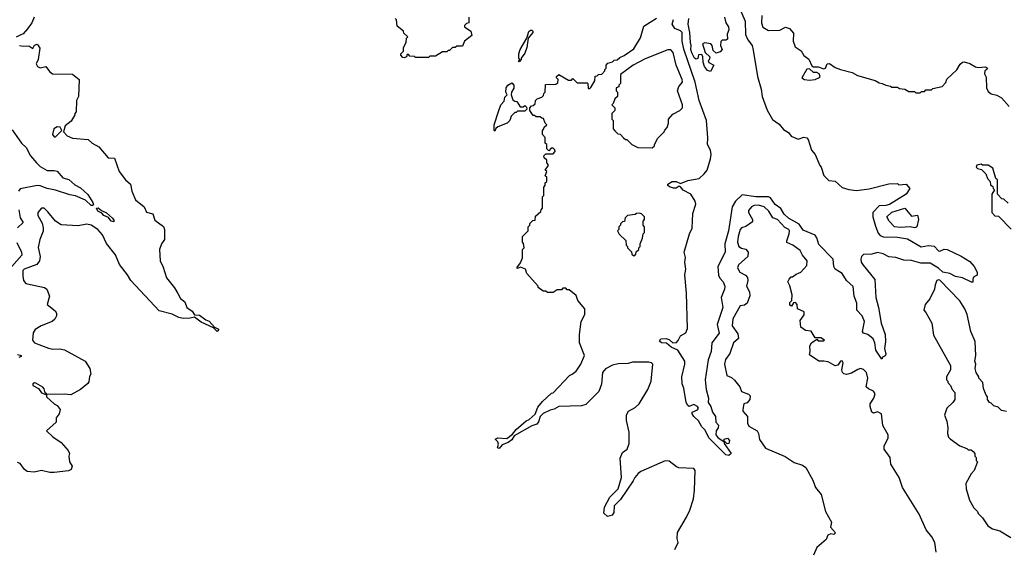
# Model space of a CAD drawing. Extents: x 2348354 to 2479840, y 460476 to 613653.
# Tile 256 of 256: x 2427221 to 2434169, y 592468 to 596206. Entities that reach past the tile are written whole.
import ezdxf

# ---------------------------------------------------------------- set-up
doc = ezdxf.new("R2010")
doc.units = 0

msp = doc.modelspace()

# ---------------------------------------------------------------- linework, layer by layer
at = {"layer": '0CON05XD'}
for points in [[(2432292.5, 596305), (2432341.4, 596195), (2432342.1, 596102.1), (2432358.6, 596065), (2432389.2, 596025), (2432397.7, 595992.3), (2432427.5, 595805), (2432452.5, 595715), (2432459.2, 595665), (2432495, 595567.5), (2432532.1, 595502.1), (2432579.7, 595469.7), (2432610.5, 595430.5), (2432645, 595410), (2432665, 595383.8), (2432715, 595362.5), (2432755, 595376.7), (2432775, 595372.5), (2432785, 595360), (2432808.8, 595285), (2432833.6, 595253.6), (2432866.4, 595176.4), (2432876.7, 595165), (2432895, 595107.5), (2432931.7, 595071.7), (2432975, 595066.7), (2433025, 595021.2), (2433073, 595007), (2433125, 595001.2), (2433215, 595013.3), (2433355, 595047.5), (2433415, 595050), (2433425, 595040), (2433476.4, 595046.4), (2433502.5, 595015), (2433475.6, 594975), (2433358.1, 594901.9), (2433333.8, 594893.8), (2433285, 594892), (2433241.9, 594845), (2433242.1, 594815), (2433259.7, 594749.7), (2433279.2, 594699.2), (2433292.2, 594682.2), (2433315, 594673.4), (2433415, 594671.2), (2433485, 594660), (2433583.3, 594603.3), (2433635, 594611.5), (2433675, 594607.8), (2433704.3, 594574.3), (2433715, 594571.2), (2433745, 594587.1), (2433766.7, 594585), (2433865, 594536.9), (2433925, 594500), (2433956.7, 594465), (2433976.7, 594425), (2433977, 594403), (2433955, 594390), (2433947.5, 594375), (2433947, 594353), (2433936.7, 594353.3), (2433873.5, 594383.5), (2433825, 594393.6), (2433785.4, 594415.4), (2433735.7, 594425), (2433705, 594452.7), (2433645, 594488), (2433578.7, 594488.7), (2433515, 594506.7), (2433459.4, 594509.4), (2433402.7, 594527.3), (2433355, 594531.6), (2433315, 594553.4), (2433275, 594563.3), (2433235, 594551.2), (2433175, 594549.7), (2433162.2, 594535), (2433157.1, 594515), (2433160, 594495), (2433172.7, 594472.7), (2433255, 594372.5), (2433261.8, 594245), (2433281.2, 594175), (2433299.4, 594065), (2433328.8, 593985), (2433330.6, 593935), (2433324.1, 593885.9), (2433333.3, 593845), (2433327.7, 593832.3), (2433310, 593825), (2433305, 593810), (2433263, 593873), (2433255.5, 593925.5), (2433244.5, 593954.5), (2433205, 593982.9), (2433175, 593994.2), (2433168.6, 594005), (2433181.4, 594075), (2433166.1, 594116.1), (2433127.5, 594155), (2433127.8, 594205), (2433110, 594255), (2433102.1, 594322.1), (2433054.5, 594365), (2433025.6, 594415), (2433006, 594426), (2432974.4, 594444.4), (2432965.7, 594465), (2432962, 594515), (2432859.5, 594619.5), (2432846.4, 594666.4), (2432834.3, 594684.3), (2432750.6, 594720.6), (2432721.7, 594761.7), (2432645.6, 594805.6), (2432614.5, 594834.5), (2432592.5, 594872.5), (2432552.1, 594902.1), (2432519.9, 594949.9), (2432505, 594955.4), (2432415, 594956.4), (2432319.3, 594970.7), (2432271.3, 594925), (2432247.7, 594885), (2432221.8, 594715), (2432196.2, 594625), (2432198.1, 594565), (2432148.5, 594465), (2432152, 594402), (2432161.2, 594381.2), (2432185.7, 594355), (2432195.8, 594325), (2432195.6, 594304.4), (2432172.2, 594245), (2432183.1, 594175), (2432141.8, 594055), (2432156.6, 593993.4), (2432104.4, 593925), (2432101.1, 593865), (2432080, 593805), (2432058.1, 593665), (2432065.7, 593595.7), (2432082, 593535), (2432079.2, 593505), (2432098, 593475), (2432110, 593435), (2432131.5, 593405), (2432134, 593365), (2432153.1, 593345), (2432150.8, 593325), (2432135.9, 593304.1), (2432134, 593275), (2432147.3, 593257.3), (2432185, 593230), (2432190, 593230), (2432193.3, 593245), (2432215, 593253.3), (2432228.8, 593235), (2432226.1, 593213.9), (2432212.5, 593212.5), (2432195, 593230), (2432190, 593230), (2432192.5, 593215), (2432242.5, 593145), (2432225, 593128.8), (2432204, 593135), (2432084.2, 593255), (2432058.3, 593308.3), (2432035, 593331.2), (2432012, 593375), (2431978.8, 593405), (2431966.7, 593425), (2431967.5, 593435), (2432005, 593453.3), (2432011.2, 593465), (2432005, 593476.7), (2431979.3, 593489.3), (2431945, 593476.7), (2431935, 593482.5), (2431924.5, 593504.5), (2431907.5, 593605), (2431896, 593635), (2431894.3, 593685.7), (2431915.8, 593775), (2431915.6, 593795.6), (2431864.5, 593874.5), (2431818.8, 593895), (2431785, 593923.8), (2431750, 593925), (2431736.4, 593936.4), (2431745, 593953.8), (2431785, 593955.8), (2431807.3, 593947.3), (2431830, 593925), (2431855, 593927.5), (2431868.8, 593941.2), (2431884.3, 593975.7), (2431922.5, 593995), (2431934.1, 594025.9), (2431926, 594275), (2431914.4, 594405), (2431922.8, 594445), (2431913.8, 594495), (2431918.3, 594528.3), (2431910, 594565), (2431947.8, 594695), (2431965.7, 594735), (2431972, 594838), (2431991.9, 594905), (2431987.1, 594925), (2431956.7, 594975), (2431903.6, 595003.6), (2431885, 595027.5), (2431875, 595030), (2431853.9, 595016.1), (2431835, 595017.2), (2431805.4, 595025.4), (2431795.7, 595035), (2431795.7, 595045), (2431825, 595064.5), (2431853.1, 595063.1), (2431885, 595050), (2431935, 595072), (2432015, 595085.8), (2432052.1, 595117.9), (2432072, 595145), (2432096.5, 595225), (2432099.6, 595255), (2432095.5, 595285), (2432075.6, 595325), (2432077.5, 595372.5), (2432066.7, 595495), (2432016.4, 595635), (2431987.5, 595765), (2431907.1, 595997.1), (2431896.9, 596055), (2431895, 596116), (2431885, 596128.5), (2431843.3, 596143.2), (2431826.1, 596175), (2431835, 596206.7)], [(2427324, 596225), (2427306, 596185), (2427277.3, 596142.7), (2427245, 596107.5), (2427225, 596096.7)], [(2430390, 596225), (2430390, 596185), (2430375, 596180), (2430360, 596165), (2430360, 596155), (2430404.2, 596124.2), (2430412.5, 596095), (2430360, 596055), (2430345, 596020), (2430305, 596020), (2430295, 596010), (2430275, 596010), (2430255, 595990), (2430245, 595990), (2430235, 595980), (2430205, 595980), (2430155, 595950), (2430115, 595950), (2430105, 595940), (2430015, 595940), (2430007, 595947), (2429975, 595950), (2429965, 595960), (2429955, 595960), (2429950, 595945), (2429935, 595936.7), (2429925, 595938.8), (2429910, 595955), (2429910, 595965), (2429930, 595985), (2429930.7, 596009.3), (2429947.5, 596045), (2429950, 596075), (2429960, 596085), (2429931.7, 596111.7), (2429930, 596125), (2429885, 596160), (2429880, 596205), (2429870, 596215)], [(2432195.7, 596225), (2432203.3, 596185), (2432223.8, 596155), (2432224, 596135), (2432213.3, 596105), (2432215, 596070), (2432205, 596062.5), (2432178.3, 596061.7), (2432168.3, 596051.7), (2432167.5, 596025), (2432177.5, 595995), (2432165, 595980), (2432135, 595970), (2432115, 595990), (2432107.5, 596025), (2432097, 596037), (2432055, 596042.5), (2432040, 596035), (2432057.5, 595975), (2432090, 595945), (2432087, 595923), (2432080, 595915), (2432083, 595903), (2432120, 595885), (2432095, 595840)], [(2432458.8, 596235), (2432456.7, 596185), (2432465, 596152.5), (2432505, 596130), (2432585, 596133.3), (2432625, 596152.5), (2432653, 596143), (2432681.7, 596111.7), (2432680, 596055), (2432693.9, 596013.9), (2432735, 595987.5), (2432754.3, 595954.3), (2432788.6, 595928.6), (2432810, 595880), (2432823, 595873), (2432855, 595872.5), (2432895, 595860), (2432907.5, 595865), (2432920, 595895), (2432935, 595897.5), (2432975, 595870), (2433013.6, 595853.6), (2433095, 595832.5), (2433133, 595813), (2433257, 595777), (2433285, 595760), (2433307, 595757), (2433333, 595743), (2433367, 595737), (2433375, 595730), (2433415, 595730), (2433428.3, 595721.7), (2433467, 595717), (2433495, 595700), (2433535, 595700), (2433545, 595690), (2433575, 595690), (2433585, 595700), (2433605, 595700), (2433615, 595710), (2433655, 595710), (2433665, 595720), (2433730, 595735), (2433757, 595763), (2433763.6, 595786.4), (2433835, 595852.5), (2433856.9, 595893.1), (2433875, 595906.7), (2433885, 595908.8), (2433925, 595896), (2433965, 595873.3), (2433985, 595868.8), (2434035, 595873.3), (2434050, 595865), (2434046.4, 595853.6), (2434032.5, 595845), (2434030, 595825), (2434041.7, 595801.7), (2434042.5, 595725), (2434055, 595700), (2434075, 595682.5), (2434115, 595672.5), (2434150, 595655), (2434203.6, 595593.6)], [(2431120, 593705), (2431148.8, 593725), (2431180, 593775), (2431206.7, 593835), (2431172.5, 593925), (2431172.5, 593985), (2431182.5, 594075), (2431210, 594125), (2431210, 594165), (2431160, 594225), (2431148.3, 594258.3), (2431098.3, 594298.3), (2431085, 594300), (2431075, 594310), (2431055, 594310), (2431045, 594300), (2431015, 594300), (2430985, 594280), (2430945, 594280), (2430935, 594290), (2430915, 594290), (2430880, 594315), (2430880, 594325), (2430800, 594415), (2430790, 594445), (2430755, 594460), (2430735, 594450), (2430730, 594455), (2430755, 594490), (2430770, 594525), (2430770, 594585), (2430780, 594595), (2430777, 594627), (2430770, 594635), (2430770, 594675), (2430810, 594715), (2430810, 594745), (2430820, 594755), (2430821.7, 594768.3), (2430841.7, 594788.3), (2430858.3, 594791.7), (2430861.7, 594818.3), (2430898.3, 594851.7), (2430900, 594865), (2430910, 594875), (2430910, 594955), (2430920, 594965), (2430920, 595025), (2430930, 595035), (2430930, 595055), (2430940, 595065), (2430940, 595095), (2430930, 595105), (2430940, 595135), (2430930, 595145), (2430950, 595175), (2430950, 595185), (2430940, 595195), (2430940, 595215), (2430921.7, 595231.7), (2430920, 595245), (2430935, 595260), (2430985, 595260), (2431000, 595275), (2430998.3, 595288.3), (2430985, 595300), (2430971.7, 595298.3), (2430955, 595280), (2430940, 595295), (2430940, 595325), (2430930, 595335), (2430930, 595375), (2430910, 595395), (2430910, 595425), (2430920, 595435), (2430921.7, 595448.3), (2430940, 595465), (2430930, 595475), (2430918.3, 595508.3), (2430905, 595510), (2430895, 595520), (2430865, 595520), (2430855, 595530), (2430845, 595530), (2430820, 595565), (2430820, 595585), (2430831.7, 595598.3), (2430845, 595600), (2430858.3, 595611.7), (2430860, 595635), (2430871.7, 595648.3), (2430905, 595660), (2430918.3, 595671.7), (2430920, 595685), (2430930, 595695), (2430931.7, 595748.3), (2431005, 595750), (2431018.3, 595761.7), (2431020, 595785), (2431010, 595795), (2431010, 595805), (2431025, 595820), (2431095, 595780), (2431115, 595780), (2431125, 595790), (2431155, 595760), (2431225, 595760), (2431230, 595755), (2431231.7, 595721.7), (2431245, 595720), (2431251.7, 595728.3), (2431280, 595775), (2431281.7, 595808.3), (2431295, 595810), (2431305, 595820), (2431328.3, 595821.7), (2431350, 595845), (2431350, 595855), (2431360, 595865), (2431360, 595885), (2431371.7, 595898.3), (2431405, 595910), (2431415, 595920), (2431437, 595923), (2431455, 595940), (2431487, 595953), (2431555, 596000), (2431601.7, 596078.3), (2431625, 596160), (2431715, 596217.5)], [(2432095, 595840), (2432075, 595847.5), (2432053.3, 595875), (2432043, 595907), (2432042.5, 595945), (2432035, 595960), (2432011.7, 595958.3), (2432007, 595933), (2431995, 595927.5), (2431983.8, 595935), (2431965, 595972.5), (2431957.5, 595995), (2431960, 596025), (2431953.8, 596045), (2431950.8, 596115), (2431937.5, 596175), (2431943.5, 596215)], [(2427225, 596096.7), (2427197, 596083)], [(2430745, 595910), (2430740, 595915), (2430750, 595925), (2430742.5, 595935), (2430742.5, 595965), (2430752.5, 595995), (2430800, 596075), (2430815, 596122.5), (2430825, 596133.3), (2430835, 596133.3), (2430843.3, 596125), (2430843.3, 596115), (2430810, 596075), (2430799.3, 596010.7), (2430785, 595970), (2430760, 595935), (2430760, 595925), (2430745, 595910)], [(2427220, 596025), (2427245, 596020), (2427285, 596022.5), (2427315, 596002.5), (2427325, 596027.5), (2427345, 596032.5), (2427352.5, 596025), (2427362.5, 596005), (2427352.5, 595925), (2427337.5, 595895), (2427347, 595877), (2427365, 595867.5), (2427407, 595877), (2427430.7, 595840.7), (2427453.6, 595823.6), (2427595, 595822.5), (2427640, 595785), (2427637.5, 595665), (2427622.5, 595635), (2427620, 595555), (2427610, 595545), (2427610, 595535), (2427585, 595490), (2427543, 595457), (2427530, 595415), (2427557, 595387), (2427595, 595370), (2427705, 595360), (2427732.5, 595335), (2427779.3, 595309.3), (2427845, 595230), (2427889.3, 595229.3), (2427923.9, 595133.9), (2427967.5, 595075), (2428002.5, 595045), (2428012.5, 594995), (2428037.5, 594935), (2428100, 594885), (2428117, 594847), (2428160, 594835), (2428175, 594790), (2428236.1, 594746.1), (2428242.5, 594725), (2428242.5, 594655), (2428222.5, 594625), (2428207.5, 594585), (2428213.3, 594505), (2428235, 594460), (2428257.5, 594385), (2428313.6, 594313.6), (2428337.5, 594272.5), (2428355, 594237.5), (2428386.7, 594215), (2428400, 594175), (2428438.3, 594148.3), (2428455, 594122.5), (2428491.1, 594121.1), (2428535, 594087.5), (2428558.2, 594078.2), (2428596.2, 594036.2), (2428618.8, 594025), (2428626, 594015), (2428621.2, 594008.8), (2428615, 594006.2), (2428590, 594030), (2428502.1, 594072.1), (2428455, 594107.5), (2428425, 594098.6), (2428375, 594096.7), (2428344.1, 594104.1), (2428296.4, 594126.4), (2428205, 594150), (2428006.7, 594365), (2427983.3, 594405), (2427925, 594477.5), (2427897.3, 594547.3), (2427835, 594627.5), (2427805, 594687.5), (2427773.3, 594725), (2427725, 594756.2), (2427695, 594763.3), (2427635, 594750), (2427515, 594758.8), (2427475, 594783.3), (2427420.8, 594850.8), (2427395, 594876.7), (2427375, 594876.7), (2427350, 594845), (2427350, 594825), (2427380.2, 594770.2), (2427387.3, 594737.3), (2427386.2, 594713.8), (2427364.4, 594655.6), (2427353, 594597), (2427366.4, 594535), (2427362.2, 594505), (2427341.3, 594478.7), (2427252.5, 594445), (2427244.2, 594435), (2427243.1, 594395), (2427248.6, 594365), (2427265, 594342.9), (2427395.7, 594315.7), (2427413.3, 594305), (2427431.2, 594255), (2427416.2, 594195), (2427471.7, 594151.7), (2427481.2, 594135), (2427482, 594115), (2427468.8, 594091.2), (2427450, 594075), (2427373.3, 594045), (2427330.3, 594019.7), (2427317.1, 593995), (2427310.8, 593945), (2427326.7, 593925), (2427425, 593887.1), (2427455, 593881.4), (2427505, 593882.9), (2427537.5, 593875), (2427682.5, 593795), (2427717.5, 593745), (2427722.5, 593705), (2427713.6, 593686.4), (2427709.3, 593650.7), (2427703, 593637), (2427650, 593595), (2427581.7, 593558.3), (2427535, 593563.3), (2427410, 593560), (2427410, 593545), (2427463.6, 593493.6), (2427485, 593482.5), (2427507.5, 593455), (2427500, 593425), (2427480, 593395), (2427480, 593365), (2427410, 593305), (2427455, 593262.5), (2427515, 593222.5), (2427562.5, 593165), (2427572.5, 593145), (2427567.5, 593125), (2427572.5, 593085), (2427592.5, 593055), (2427585, 593030), (2427565, 593022.5), (2427465, 593010), (2427435, 593010), (2427375, 593023.3), (2427323, 593013), (2427275, 593016.7), (2427255, 593030), (2427225, 593073.8), (2427205, 593081.2)], [(2431685, 595302.5), (2431700, 595315), (2431700, 595325), (2431725, 595370), (2431770, 595415), (2431773, 595427), (2431790, 595445), (2431800, 595475), (2431800, 595505), (2431830.7, 595539.3), (2431880, 595565), (2431897.5, 595585), (2431897.5, 595605), (2431863.3, 595705), (2431872.5, 595735), (2431897.5, 595765), (2431896.7, 595785), (2431853.3, 595885), (2431833.3, 595975), (2431815, 595993.3), (2431795, 595993.3), (2431635, 595930), (2431550, 595885), (2431461.7, 595818.3), (2431460, 595755), (2431450, 595745), (2431448.3, 595731.7), (2431430, 595725), (2431430, 595705), (2431440, 595695), (2431440, 595665), (2431421.7, 595648.3), (2431410, 595615), (2431400, 595605), (2431420, 595585), (2431420, 595565), (2431400, 595545), (2431400, 595505), (2431410, 595495), (2431410, 595435), (2431421.7, 595421.7), (2431441.7, 595401.7), (2431458.3, 595398.3), (2431481.7, 595371.7), (2431495, 595360), (2431505, 595360), (2431540, 595325), (2431583, 595303), (2431685, 595302.5)], [(2432795, 595780), (2432835, 595783.3), (2432865, 595797.5), (2432868.8, 595805), (2432863.6, 595823.6), (2432845, 595833.3), (2432823, 595833), (2432795, 595860), (2432775, 595857.5), (2432740, 595795), (2432760, 595785), (2432795, 595780)], [(2430575, 595420), (2430570, 595425), (2430570, 595465), (2430602.5, 595565), (2430616.7, 595605), (2430638.8, 595631.2), (2430645, 595660), (2430660, 595675), (2430652.5, 595695), (2430654, 595726), (2430665, 595743.3), (2430695, 595760), (2430707.5, 595745), (2430707, 595723), (2430692.5, 595695), (2430690, 595675), (2430701.7, 595641.7), (2430715, 595630), (2430728.3, 595628.3), (2430751.7, 595591.7), (2430775, 595590), (2430785, 595600), (2430798.3, 595588.3), (2430800, 595575), (2430785, 595560), (2430735, 595560), (2430725, 595550), (2430715, 595550), (2430690, 595525), (2430680, 595495), (2430660, 595475), (2430595, 595450), (2430581.7, 595438.3), (2430575, 595420)], [(2427168.8, 595428.8), (2427234.2, 595334.2), (2427266.2, 595305), (2427298.8, 595245), (2427341.2, 595195), (2427365, 595170.8), (2427415, 595140.9), (2427465, 595142.3), (2427485, 595136.4), (2427525, 595090), (2427567.8, 595077.8), (2427611, 595041), (2427650.1, 595020.1), (2427702.7, 594972.7), (2427738.5, 594915), (2427741.2, 594898.8), (2427736.3, 594893.7), (2427725, 594895.5), (2427685, 594933.4), (2427615, 594962), (2427575, 594969.3), (2427475, 595002.7), (2427415, 595013.8), (2427365, 595034.2), (2427345, 595035.3), (2427225, 595012.5), (2427212.9, 594995)], [(2427475, 595380), (2427520, 595425), (2427507, 595447), (2427485, 595450), (2427463.3, 595435), (2427452.5, 595395), (2427465, 595380), (2427475, 595380)], [(2434195, 594910), (2434165, 594940), (2434151.7, 594941.7), (2434120, 594975), (2434120, 595075), (2434110, 595085), (2434088.3, 595158.3), (2434055, 595180), (2434015, 595180), (2434005, 595187.5), (2433975, 595180), (2433970, 595165), (2433980, 595155), (2434008.3, 595148.3), (2434038.3, 595118.3), (2434050, 595085), (2434070, 595065), (2434071.7, 595041.7), (2434088.3, 595028.3), (2434090, 595015), (2434100, 595005), (2434080, 594975), (2434080, 594845), (2434101.7, 594821.7), (2434128.3, 594818.3), (2434218.3, 594728.3)], [(2427216.4, 594865), (2427225, 594807.5), (2427246.7, 594775), (2427205, 594736.7)], [(2427885, 594778.8), (2427867.1, 594785), (2427848.9, 594808.9), (2427815, 594823.5), (2427800, 594840), (2427773.3, 594855), (2427763.3, 594876.7), (2427775, 594878.5), (2427798.9, 594858.9), (2427835, 594841.8), (2427875.5, 594805), (2427885, 594791.2), (2427885, 594778.8)], [(2431555, 594540), (2431568.3, 594551.7), (2431571.7, 594568.3), (2431590, 594585), (2431590, 594595), (2431600, 594605), (2431600, 594625), (2431617, 594663), (2431620, 594695), (2431630, 594705), (2431630, 594745), (2431620, 594755), (2431620, 594785), (2431630, 594795), (2431630, 594815), (2431610, 594835), (2431595, 594840), (2431573, 594837), (2431565, 594830), (2431510, 594825), (2431493, 594807), (2431488.3, 594781.7), (2431475, 594780), (2431460, 594765), (2431460, 594755), (2431450, 594745), (2431450, 594725), (2431440, 594715), (2431451.7, 594691.7), (2431498.3, 594648.3), (2431500, 594615), (2431510, 594605), (2431510, 594595), (2431538.3, 594568.3), (2431541.7, 594551.7), (2431555, 594540)], [(2433688.3, 592448.3), (2433677.5, 592515), (2433657.5, 592555), (2433617.5, 592605), (2433567.5, 592715), (2433450, 592905), (2433426.7, 592975), (2433368.3, 593068.3), (2433362.5, 593115), (2433320, 593175), (2433320, 593195), (2433350, 593255), (2433348.8, 593275), (2433312.7, 593342.7), (2433301.2, 593425), (2433275, 593438.8), (2433245, 593427.5), (2433233.3, 593435), (2433221.2, 593475), (2433222, 593495), (2433247.5, 593535), (2433258, 593565), (2433245, 593583.8), (2433210, 593600), (2433193.3, 593615), (2433205.8, 593675), (2433195.6, 593715), (2433176.1, 593736.1), (2433155, 593742.9), (2433135, 593737.5), (2433089.7, 593710.3), (2433055, 593701.2), (2433036.4, 593706.4), (2433026.4, 593716.4), (2433023.3, 593735), (2433032.5, 593785), (2433025, 593797.5), (2433013.6, 593796.4), (2432993.6, 593766.4), (2432975, 593762.5), (2432925, 593790), (2432895, 593796.7), (2432860, 593795), (2432795, 593840), (2432800, 593865), (2432797.5, 593905), (2432807.5, 593925), (2432845, 593950), (2432855, 593940), (2432895, 593940), (2432900, 593945), (2432875, 593960), (2432835, 593960), (2432805, 594007.5), (2432765, 594012.5), (2432732.5, 594035), (2432728.3, 594081.7), (2432757, 594123), (2432757.5, 594145), (2432710, 594165), (2432707.5, 594195), (2432695, 594210), (2432681.7, 594208.3), (2432667, 594183), (2432655, 594190), (2432655, 594210), (2432670, 594225), (2432672.5, 594265), (2432656.4, 594326.4), (2432642.5, 594355), (2432650, 594375), (2432665, 594390), (2432675, 594390), (2432699.3, 594410.7), (2432732.5, 594425), (2432775, 594470), (2432777.5, 594505), (2432743.9, 594543.9), (2432727.7, 594577.7), (2432677.5, 594615), (2432635, 594632.5), (2432633.3, 594645), (2432652, 594695), (2432654, 594715), (2432648, 594725), (2432619.8, 594739.8), (2432568.8, 594795), (2432535, 594806.7), (2432507.8, 594855), (2432475, 594884.4), (2432433.7, 594896.3), (2432404.5, 594895.5), (2432384.1, 594885.9), (2432365, 594860), (2432363.8, 594845), (2432392.5, 594795), (2432391.7, 594778.3), (2432345, 594746.7), (2432315, 594736.2), (2432306.2, 594725), (2432290.6, 594675), (2432285.8, 594635), (2432295.8, 594605), (2432315, 594592.9), (2432345, 594587.5), (2432362.5, 594565), (2432360, 594535), (2432293.3, 594475), (2432286.7, 594455), (2432303.3, 594425), (2432342.5, 594402.5), (2432355.9, 594385.9), (2432358.8, 594365), (2432350, 594325), (2432370, 594285), (2432373.6, 594256.4), (2432354.1, 594205.9), (2432335, 594192), (2432304.1, 594185.9), (2432252.9, 594095), (2432248.6, 594045), (2432288.3, 593988.3), (2432294.2, 593955.8), (2432258, 593925), (2432231.2, 593848.8), (2432202.1, 593807.9), (2432194.4, 593775), (2432210, 593695), (2432245, 593680), (2432265, 593662.5), (2432302.5, 593615), (2432315, 593582.5), (2432365, 593562.5), (2432375, 593550), (2432372.5, 593525), (2432365, 593512.5), (2432355, 593502.5), (2432330, 593495), (2432323.3, 593455), (2432325, 593442.5), (2432356, 593405), (2432357.7, 593357.7), (2432367, 593337), (2432424.1, 593304.1), (2432434.1, 593284.1), (2432442.1, 593242.1), (2432485, 593182), (2432622.7, 593122.7), (2432685, 593080), (2432745, 593062.5), (2432767.5, 593045), (2432816.7, 592956.7), (2432837.5, 592905), (2432877.5, 592855), (2432907.5, 592735), (2432949.3, 592659.3), (2432943.6, 592623.6), (2432977.5, 592585), (2432965, 592572.5), (2432945, 592577.5), (2432923.6, 592566.4), (2432913, 592537), (2432845, 592480), (2432823.6, 592426.4)], [(2433535, 594736), (2433504.2, 594744.2), (2433435, 594738.8), (2433395, 594743.3), (2433357.5, 594785), (2433340, 594815), (2433375, 594846.7), (2433465.8, 594875.8), (2433515, 594820), (2433556.1, 594826.1), (2433563.3, 594795), (2433551.2, 594745), (2433545, 594738.8), (2433535, 594736)], [(2427202.4, 594632.4), (2427233.6, 594565), (2427235.6, 594545), (2427165.8, 594464.2)], [(2434185, 593440), (2434148.3, 593448.3), (2434125, 593470), (2434095, 593480), (2434075, 593500), (2434063.3, 593503.3), (2434050, 593525), (2434050, 593545), (2434040, 593555), (2434023, 593603), (2434017.5, 593645), (2433990, 593675), (2433990, 593685), (2433970, 593715), (2433962.5, 593745), (2433967.5, 593775), (2433960, 593795), (2433967.5, 593835), (2433962.5, 593935), (2433933.3, 594005), (2433906.7, 594125), (2433890, 594165), (2433855, 594222.5), (2433715, 594366.7), (2433705, 594370), (2433692.5, 594365), (2433680, 594335), (2433676.7, 594305), (2433642.5, 594235), (2433610, 594195), (2433600, 594155), (2433615, 594140), (2433657.5, 594065), (2433668.3, 593978.3), (2433790, 593765), (2433790, 593735), (2433760, 593685), (2433760, 593665), (2433770, 593655), (2433770, 593645), (2433790, 593625), (2433800, 593595), (2433820, 593575), (2433820, 593525), (2433806.4, 593503.6), (2433762.5, 593465), (2433747.5, 593415), (2433763, 593373), (2433770, 593325), (2433767.5, 593285), (2433775, 593260), (2433787, 593247), (2433855, 593197.5), (2433905, 593180), (2433915, 593170), (2433935, 593170), (2433948.3, 593158.3), (2433960, 593145), (2433960, 593125), (2433970, 593115), (2433970, 593095), (2433980, 593085), (2433957, 593023), (2433935, 593000), (2433898.3, 592931.7), (2433900, 592895), (2433922.5, 592815), (2433955, 592760), (2433980, 592735), (2433985, 592720), (2434015, 592690), (2434053.6, 592633.6), (2434085, 592612.5), (2434137, 592597), (2434215, 592550)], [(2427205, 593843.3), (2427225, 593838), (2427232.5, 593835), (2427231.7, 593828.3), (2427215, 593822.5)], [(2431843, 592467), (2431867.5, 592515), (2431860, 592545), (2431863.6, 592586.4), (2431926.7, 592695), (2431948.8, 592745), (2431976.1, 592823.9), (2431983.3, 592885), (2431987.5, 593025), (2431978.3, 593038.3), (2431873, 593043), (2431855, 593050), (2431805, 593090), (2431775, 593092.5), (2431605, 593016.7), (2431585, 593002.5), (2431561.2, 592975), (2431550, 592950), (2431460.8, 592819.2), (2431416.7, 592775), (2431413, 592727), (2431402, 592708), (2431368.3, 592698.3), (2431343, 592723), (2431347.5, 592765), (2431386.2, 592835), (2431443.8, 592895), (2431467.5, 592975), (2431458.3, 593111.7), (2431475, 593150), (2431507.5, 593175), (2431522.5, 593215), (2431522.5, 593295), (2431503, 593377), (2431503, 593417), (2431517, 593443), (2431565, 593467.5), (2431592.5, 593495), (2431653.6, 593596.4), (2431676.7, 593655), (2431690, 593775), (2431680, 593785), (2431661.7, 593788.3), (2431545, 593787.5), (2431515, 593780), (2431445, 593777.5), (2431405, 593767.5), (2431355, 593742.5), (2431333.3, 593715), (2431326.1, 593633.9), (2431308.3, 593581.7), (2431215, 593490), (2431185, 593480), (2431025, 593476.7), (2430993.3, 593456.7), (2430965, 593450), (2430915, 593425.8), (2430893.8, 593405), (2430882, 593368), (2430869.3, 593350.7), (2430835, 593340), (2430710.8, 593269.2), (2430695, 593241.2), (2430668.1, 593221.9), (2430626.2, 593205), (2430605, 593180), (2430593.3, 593185), (2430599.2, 593210.8), (2430595.6, 593225.6), (2430577.5, 593245), (2430596, 593254), (2430659.7, 593250.3), (2430699.5, 593280.5), (2430725, 593313.8), (2430795.9, 593374.1), (2430816.8, 593383.2), (2430857.5, 593422.5), (2430878, 593472), (2430910, 593510), (2430975, 593570), (2430985, 593572.5), (2431100, 593695), (2431120, 593705)], [(2427405, 593560), (2427410, 593565), (2427401.7, 593571.7), (2427395, 593600), (2427385, 593612.5), (2427335, 593640), (2427325, 593642.5), (2427313.6, 593636.4), (2427313.3, 593625), (2427353.8, 593603.8), (2427375, 593572.5), (2427405, 593560)]]:
    msp.add_lwpolyline(points, dxfattribs=at)

doc.saveas('drawing.dxf')
